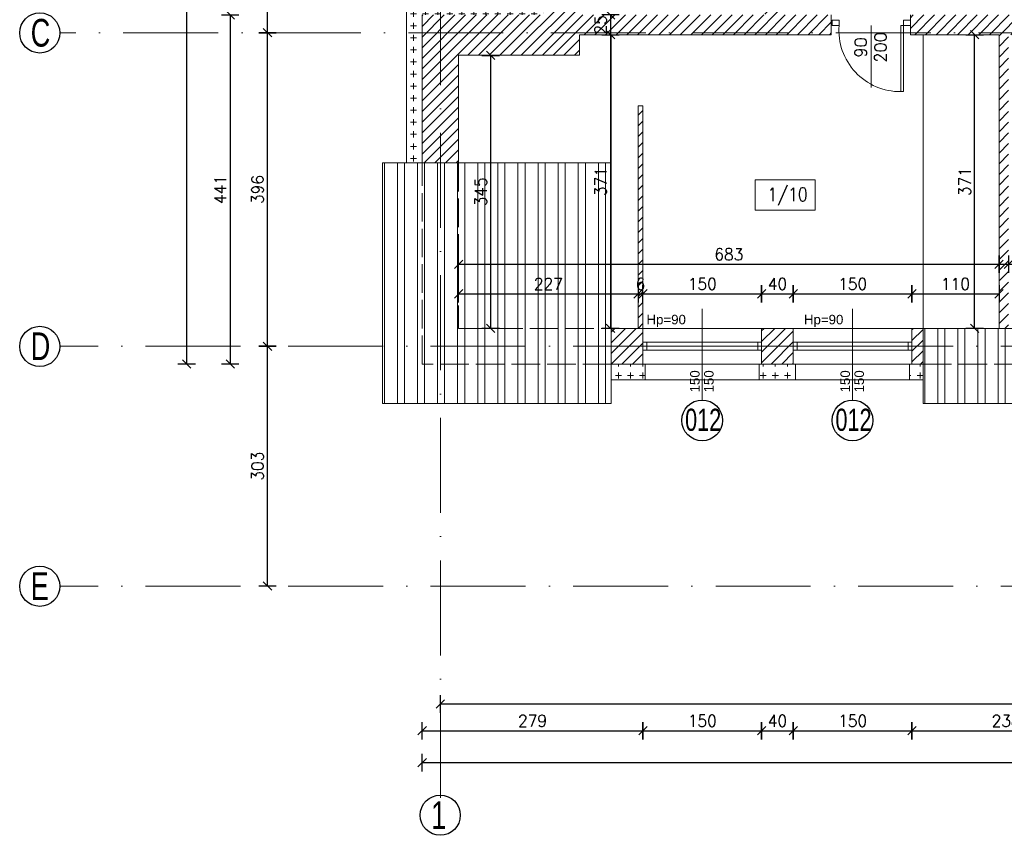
# Model space of a CAD drawing. Header units: millimetres. Extents: x -37273 to 136949, y -1495242345 to -598.
# Tile 3 of 53: x 54484 to 55729, y -22709 to -21679. Entities that reach past the tile are written whole.
import ezdxf

# ---------------------------------------------------------------- set-up
doc = ezdxf.new("R2010")
doc.units = ezdxf.units.MM
doc.linetypes.add('ACAD_ISO02W100', pattern=[15, 12, -3])
doc.linetypes.add('ACAD_ISO10W100', pattern=[18, 12, -3, 0, -3])
for name, color, linetype, lineweight in [('A-DRZ', 3, 'Continuous', 13), ('A-OKN', 3, 'Continuous', 13), ('F-BIL-OP', 103, 'Continuous', 9), ('urządzenia', 252, 'Continuous', 0), ('wymiarowannie', 253, 'Continuous', 5), ('ściany', 190, 'Continuous', 25)]:
    doc.layers.add(name, color=color, linetype=linetype, lineweight=lineweight)
for name, color, linetype in [('OPISY', 4, 'Continuous'), ('wym', 1, 'Continuous'), ('ściana', 7, 'Continuous')]:
    doc.layers.add(name, color=color, linetype=linetype)
doc.styles.add('op2', font='arial.ttf')
doc.styles.add('SIMPLEX', font='simplex', dxfattribs={"width": 0.85})
doc.styles.get("Standard").update_dxf_attribs({"font": 'arial.ttf'})
doc.styles.add('WYM_50', font='simplex.shx', dxfattribs={"width": 0.95})
doc.dimstyles.new('50', dxfattribs={"dimtxt": 15, "dimasz": 0.15, "dimexe": 13, "dimexo": 30, "dimgap": 5, "dimtad": 1, "dimdec": 0, "dimrnd": 0.5, "dimzin": 1, "dimdsep": 46, "dimtxsty": 'WYM_50', "dimblk": 'A', "dimcen": 3, "dimdle": 5, "dimse1": 1, "dimse2": 1, "dimclrd": 256, "dimclre": 256, "dimclrt": 2, "dimaunit": 1, "dimadec": 0, "dimazin": 0, "dimtfac": 0.32, "dimtdec": 0, "dimtix": 1, "dimtmove": 1, "dimatfit": 3, "dimldrblk": 'A', "dimfxl": 1, "dimtvp": 0.08, "dimtolj": 1, "dimtzin": 1, "dimarcsym": 0})
pattern_1 = [(90, (-3.81, -3.81), (-15.24, 9e-16), [7.62, -7.62]), (180, (0, 0), (-2e-15, -15.24), [7.62, -7.62])]

# ---------------------------------------------------------------- blocks, each defined once
blk = doc.blocks.new('DRZWI80')
at = {"layer": 'A-DRZ'}
for points in [[(63149.5, 25780.3), (63149.5, 25851.4)], [(63186.5, 25780.3), (63186.5, 25856.3)]]:
    blk.add_lwpolyline(points, dxfattribs=at)
at = {"layer": 'A-DRZ', "extrusion": (0, 0, -1)}
for points in [[(-63186.5, 25780.3), (-63183.5, 25780.3), (-63183.5, 25856.3)], [(-63186.5, 25856.3), (-63183.5, 25856.3)]]:
    blk.add_lwpolyline(points, dxfattribs=at)
at = {"layer": 'A-DRZ'}
for points in [[(63104.5, 25774.3), (63104.5, 25780.3), (63112.5, 25780.3), (63112.5, 25774.3)], [(63194.5, 25774.3), (63194.5, 25780.3), (63186.5, 25780.3), (63186.5, 25774.3)]]:
    blk.add_lwpolyline(points, close=True, dxfattribs=at)
at = {"layer": 'A-DRZ', "color": 1}
blk.add_arc((63182.8, 25785.8), 70.5, 89.4084, 184.4877, dxfattribs=at)
blk = doc.blocks.new('GFT43')
at = {"layer": 'A-DRZ'}
blk.add_blockref('DRZWI80', (-63194.5, -25774.3), dxfattribs=at)
blk = doc.blocks.new('A')
at = {"color": 7, "linetype": 'Continuous'}
blk.add_line((-35.3, -35.3), (35.3, 35.3), dxfattribs=at)
at = {"color": 1, "linetype": 'Continuous'}
blk.add_line((0, 73.6), (0, -73.6), dxfattribs=at)
blk = doc.blocks.new('*D2196')
at = {"layer": 'Defpoints', "color": 0, "lineweight": 13, "ltscale": 3}
for p in [(55266, -22025.2), (55039, -22039.6), (55266, -22039.6)]:
    blk.add_point(p, dxfattribs=at)
at = {"layer": 'wym', "lineweight": -2}
blk.add_line((55039.2, -22025.2), (55265.9, -22025.2), dxfattribs=at)
at = {"layer": 'wym', "lineweight": -2, "ltscale": 3, "xscale": 0.15, "yscale": 0.15, "zscale": 0.15, "rotation": 180}
blk.add_blockref('A', (55039, -22025.2), dxfattribs=at)
at = {"layer": 'wym', "lineweight": -2, "ltscale": 3, "xscale": 0.15, "yscale": 0.15, "zscale": 0.15}
blk.add_blockref('A', (55266, -22025.2), dxfattribs=at)
at = {"layer": 'wym', "color": 2, "ltscale": 3, "insert": (55152.5, -22012.7), "char_height": 15, "attachment_point": 5, "style": 'WYM_50'}
blk.add_mtext('\\A1;227', dxfattribs=at)
blk = doc.blocks.new('*D2197')
at = {"layer": 'Defpoints', "color": 0, "lineweight": 13, "ltscale": 3}
for p in [(55266, -21987.6), (55272, -21987.6), (55272, -22025.2)]:
    blk.add_point(p, dxfattribs=at)
at = {"layer": 'wym', "lineweight": -2}
for p, q in [((55265.9, -22025.2), (55265.7, -22025.2)), ((55266, -22025.2), (55272, -22025.2)), ((55272.2, -22025.2), (55272.3, -22025.2))]:
    blk.add_line(p, q, dxfattribs=at)
at = {"layer": 'wym', "lineweight": -2, "ltscale": 3, "xscale": 0.15, "yscale": 0.15, "zscale": 0.15}
blk.add_blockref('A', (55266, -22025.2), dxfattribs=at)
at = {"layer": 'wym', "lineweight": -2, "ltscale": 3, "xscale": 0.15, "yscale": 0.15, "zscale": 0.15, "rotation": 180}
blk.add_blockref('A', (55272, -22025.2), dxfattribs=at)
at = {"layer": 'wym', "color": 2, "ltscale": 3, "insert": (55269, -22012.7), "char_height": 15, "attachment_point": 5, "style": 'WYM_50'}
blk.add_mtext('\\A1;6', dxfattribs=at)
blk = doc.blocks.new('*D2198')
at = {"layer": 'Defpoints', "color": 0, "lineweight": 13, "ltscale": 3}
for p in [(55422, -22025.2), (55272, -22068.9), (55422, -22068.9)]:
    blk.add_point(p, dxfattribs=at)
at = {"layer": 'wym', "lineweight": -2}
blk.add_line((55272.2, -22025.2), (55421.9, -22025.2), dxfattribs=at)
at = {"layer": 'wym', "lineweight": -2, "ltscale": 3, "xscale": 0.15, "yscale": 0.15, "zscale": 0.15, "rotation": 180}
blk.add_blockref('A', (55272, -22025.2), dxfattribs=at)
at = {"layer": 'wym', "lineweight": -2, "ltscale": 3, "xscale": 0.15, "yscale": 0.15, "zscale": 0.15}
blk.add_blockref('A', (55422, -22025.2), dxfattribs=at)
at = {"layer": 'wym', "color": 2, "ltscale": 3, "insert": (55347, -22012.7), "char_height": 15, "attachment_point": 5, "style": 'WYM_50'}
blk.add_mtext('\\A1;150', dxfattribs=at)
blk = doc.blocks.new('*D2199')
at = {"layer": 'Defpoints', "color": 0, "lineweight": 13, "ltscale": 3}
for p in [(55462, -22025.2), (55422, -22056.8), (55462, -22068.9)]:
    blk.add_point(p, dxfattribs=at)
at = {"layer": 'wym', "lineweight": -2}
blk.add_line((55422.2, -22025.2), (55461.9, -22025.2), dxfattribs=at)
at = {"layer": 'wym', "lineweight": -2, "ltscale": 3, "xscale": 0.15, "yscale": 0.15, "zscale": 0.15, "rotation": 180}
blk.add_blockref('A', (55422, -22025.2), dxfattribs=at)
at = {"layer": 'wym', "lineweight": -2, "ltscale": 3, "xscale": 0.15, "yscale": 0.15, "zscale": 0.15}
blk.add_blockref('A', (55462, -22025.2), dxfattribs=at)
at = {"layer": 'wym', "color": 2, "ltscale": 3, "insert": (55442, -22012.7), "char_height": 15, "attachment_point": 5, "style": 'WYM_50'}
blk.add_mtext('\\A1;40', dxfattribs=at)
blk = doc.blocks.new('*D2200')
at = {"layer": 'Defpoints', "color": 0, "lineweight": 13, "ltscale": 3}
for p in [(55612, -22025.2), (55462, -22075.8), (55612, -22075.8)]:
    blk.add_point(p, dxfattribs=at)
at = {"layer": 'wym', "lineweight": -2}
blk.add_line((55462.2, -22025.2), (55611.9, -22025.2), dxfattribs=at)
at = {"layer": 'wym', "lineweight": -2, "ltscale": 3, "xscale": 0.15, "yscale": 0.15, "zscale": 0.15, "rotation": 180}
blk.add_blockref('A', (55462, -22025.2), dxfattribs=at)
at = {"layer": 'wym', "lineweight": -2, "ltscale": 3, "xscale": 0.15, "yscale": 0.15, "zscale": 0.15}
blk.add_blockref('A', (55612, -22025.2), dxfattribs=at)
at = {"layer": 'wym', "color": 2, "ltscale": 3, "insert": (55537, -22012.7), "char_height": 15, "attachment_point": 5, "style": 'WYM_50'}
blk.add_mtext('\\A1;150', dxfattribs=at)
blk = doc.blocks.new('*D2201')
at = {"layer": 'Defpoints', "color": 0, "lineweight": 13, "ltscale": 3}
for p in [(55722, -22025.2), (55612, -22047), (55722, -22047)]:
    blk.add_point(p, dxfattribs=at)
at = {"layer": 'wym', "lineweight": -2}
blk.add_line((55612.2, -22025.2), (55721.9, -22025.2), dxfattribs=at)
at = {"layer": 'wym', "lineweight": -2, "ltscale": 3, "xscale": 0.15, "yscale": 0.15, "zscale": 0.15, "rotation": 180}
blk.add_blockref('A', (55612, -22025.2), dxfattribs=at)
at = {"layer": 'wym', "lineweight": -2, "ltscale": 3, "xscale": 0.15, "yscale": 0.15, "zscale": 0.15}
blk.add_blockref('A', (55722, -22025.2), dxfattribs=at)
at = {"layer": 'wym', "color": 2, "ltscale": 3, "insert": (55667, -22012.7), "char_height": 15, "attachment_point": 5, "style": 'WYM_50'}
blk.add_mtext('\\A1;110', dxfattribs=at)
blk = doc.blocks.new('*D2212')
at = {"layer": 'Defpoints', "color": 0, "lineweight": 13, "ltscale": 3}
for p in [(55079.6, -21723.9), (55116.3, -21723.9), (55116.3, -22068.9)]:
    blk.add_point(p, dxfattribs=at)
at = {"layer": 'wym', "lineweight": -2}
blk.add_line((55079.6, -22068.7), (55079.6, -21724), dxfattribs=at)
at = {"layer": 'wym', "lineweight": -2, "ltscale": 3, "xscale": 0.15, "yscale": 0.15, "zscale": 0.15}
for p, rotation in [((55079.6, -21723.9), 90), ((55079.6, -22068.9), 270)]:
    blk.add_blockref('A', p, dxfattribs=dict(at, rotation=rotation))
at = {"layer": 'wym', "color": 2, "ltscale": 3, "insert": (55067.1, -21896.4), "char_height": 15, "attachment_point": 5, "rotation": 90, "style": 'WYM_50'}
blk.add_mtext('\\A1;345', dxfattribs=at)
blk = doc.blocks.new('*D2213')
at = {"layer": 'Defpoints', "color": 0, "lineweight": 13, "ltscale": 3}
for p in [(55368.9, -21697.9), (55691.2, -21697.9), (55368.9, -22068.9)]:
    blk.add_point(p, dxfattribs=at)
at = {"layer": 'wym', "lineweight": -2}
blk.add_line((55691.2, -22068.7), (55691.2, -21698), dxfattribs=at)
at = {"layer": 'wym', "lineweight": -2, "ltscale": 3, "xscale": 0.15, "yscale": 0.15, "zscale": 0.15}
for p, rotation in [((55691.2, -21697.9), 90), ((55691.2, -22068.9), 270)]:
    blk.add_blockref('A', p, dxfattribs=dict(at, rotation=rotation))
at = {"layer": 'wym', "color": 2, "ltscale": 3, "insert": (55678.7, -21883.4), "char_height": 15, "attachment_point": 5, "rotation": 90, "style": 'WYM_50'}
blk.add_mtext('\\A1;371', dxfattribs=at)
blk = doc.blocks.new('*D2214')
at = {"layer": 'Defpoints', "color": 0, "lineweight": 13, "ltscale": 3}
for p in [(55039, -21985), (55722, -21985), (55722, -21987.8)]:
    blk.add_point(p, dxfattribs=at)
at = {"layer": 'wym', "lineweight": -2}
blk.add_line((55039.2, -21987.8), (55721.9, -21987.8), dxfattribs=at)
at = {"layer": 'wym', "lineweight": -2, "ltscale": 3, "xscale": 0.15, "yscale": 0.15, "zscale": 0.15, "rotation": 180}
blk.add_blockref('A', (55039, -21987.8), dxfattribs=at)
at = {"layer": 'wym', "lineweight": -2, "ltscale": 3, "xscale": 0.15, "yscale": 0.15, "zscale": 0.15}
blk.add_blockref('A', (55722, -21987.8), dxfattribs=at)
at = {"layer": 'wym', "color": 2, "ltscale": 3, "insert": (55380.5, -21975.3), "char_height": 15, "attachment_point": 5, "style": 'WYM_50'}
blk.add_mtext('\\A1;683', dxfattribs=at)
blk = doc.blocks.new('*D2215')
at = {"layer": 'Defpoints', "color": 0, "lineweight": 13, "ltscale": 3}
for p in [(55722, -21955.7), (55734, -21955.7), (55734, -21987.8)]:
    blk.add_point(p, dxfattribs=at)
at = {"layer": 'wym', "lineweight": -2}
for p, q in [((55722.2, -21987.8), (55733.9, -21987.8)), ((55734, -21987.8), (55768.1, -21987.8))]:
    blk.add_line(p, q, dxfattribs=at)
at = {"layer": 'wym', "lineweight": -2, "ltscale": 3, "xscale": 0.15, "yscale": 0.15, "zscale": 0.15, "rotation": 180}
blk.add_blockref('A', (55722, -21987.8), dxfattribs=at)
at = {"layer": 'wym', "lineweight": -2, "ltscale": 3, "xscale": 0.15, "yscale": 0.15, "zscale": 0.15}
blk.add_blockref('A', (55734, -21987.8), dxfattribs=at)
at = {"layer": 'wym', "color": 2, "ltscale": 3, "insert": (55753, -21975.3), "char_height": 15, "attachment_point": 5, "style": 'WYM_50'}
blk.add_mtext('\\A1;12', dxfattribs=at)
blk = doc.blocks.new('*D2225')
at = {"layer": 'Defpoints', "color": 0, "lineweight": 13, "ltscale": 3}
for p in [(55016, -22487.2), (56618, -22487.2), (56618, -22543.3)]:
    blk.add_point(p, dxfattribs=at)
at = {"layer": 'wym', "lineweight": -2}
blk.add_line((55016.2, -22543.3), (56617.9, -22543.3), dxfattribs=at)
at = {"layer": 'wym', "lineweight": -2, "ltscale": 3, "xscale": 0.15, "yscale": 0.15, "zscale": 0.15, "rotation": 180}
blk.add_blockref('A', (55016, -22543.3), dxfattribs=at)
at = {"layer": 'wym', "lineweight": -2, "ltscale": 3, "xscale": 0.15, "yscale": 0.15, "zscale": 0.15}
blk.add_blockref('A', (56618, -22543.3), dxfattribs=at)
at = {"layer": 'wym', "color": 2, "ltscale": 3, "insert": (55817, -22530.8), "char_height": 15, "attachment_point": 5, "style": 'WYM_50'}
blk.add_mtext('\\A1;1602', dxfattribs=at)
blk = doc.blocks.new('*D2228')
at = {"layer": 'Defpoints', "color": 0, "lineweight": 13, "ltscale": 3}
for p in [(55272, -22105.4), (54993, -22113.9), (55272, -22577.2)]:
    blk.add_point(p, dxfattribs=at)
at = {"layer": 'wym', "lineweight": -2}
blk.add_line((54993.2, -22577.2), (55271.9, -22577.2), dxfattribs=at)
at = {"layer": 'wym', "lineweight": -2, "ltscale": 3, "xscale": 0.15, "yscale": 0.15, "zscale": 0.15, "rotation": 180}
blk.add_blockref('A', (54993, -22577.2), dxfattribs=at)
at = {"layer": 'wym', "lineweight": -2, "ltscale": 3, "xscale": 0.15, "yscale": 0.15, "zscale": 0.15}
blk.add_blockref('A', (55272, -22577.2), dxfattribs=at)
at = {"layer": 'wym', "color": 2, "ltscale": 3, "insert": (55132.5, -22564.7), "char_height": 15, "attachment_point": 5, "style": 'WYM_50'}
blk.add_mtext('\\A1;279', dxfattribs=at)
blk = doc.blocks.new('*D2229')
at = {"layer": 'Defpoints', "color": 0, "lineweight": 13, "ltscale": 3}
for p in [(55272, -22076.7), (55422, -22076.7), (55422, -22577.2)]:
    blk.add_point(p, dxfattribs=at)
at = {"layer": 'ściana', "lineweight": -2, "ltscale": 3}
blk.add_line((55272.2, -22577.2), (55421.9, -22577.2), dxfattribs=at)
at = {"layer": 'ściana', "lineweight": -2, "ltscale": 3, "xscale": 0.15, "yscale": 0.15, "zscale": 0.15, "rotation": 180}
blk.add_blockref('A', (55272, -22577.2), dxfattribs=at)
at = {"layer": 'ściana', "lineweight": -2, "ltscale": 3, "xscale": 0.15, "yscale": 0.15, "zscale": 0.15}
blk.add_blockref('A', (55422, -22577.2), dxfattribs=at)
at = {"layer": 'ściana', "color": 2, "lineweight": 13, "ltscale": 3, "insert": (55347, -22564.7), "char_height": 15, "attachment_point": 5, "style": 'WYM_50'}
blk.add_mtext('\\A1;150', dxfattribs=at)
blk = doc.blocks.new('*D2230')
at = {"layer": 'Defpoints', "color": 0, "lineweight": 13, "ltscale": 3}
for p in [(55422, -22103.5), (55462, -22103.5), (55462, -22577.2)]:
    blk.add_point(p, dxfattribs=at)
at = {"layer": 'wym', "lineweight": -2}
blk.add_line((55422.2, -22577.2), (55461.9, -22577.2), dxfattribs=at)
at = {"layer": 'wym', "lineweight": -2, "ltscale": 3, "xscale": 0.15, "yscale": 0.15, "zscale": 0.15, "rotation": 180}
blk.add_blockref('A', (55422, -22577.2), dxfattribs=at)
at = {"layer": 'wym', "lineweight": -2, "ltscale": 3, "xscale": 0.15, "yscale": 0.15, "zscale": 0.15}
blk.add_blockref('A', (55462, -22577.2), dxfattribs=at)
at = {"layer": 'wym', "color": 2, "ltscale": 3, "insert": (55442, -22564.7), "char_height": 15, "attachment_point": 5, "style": 'WYM_50'}
blk.add_mtext('\\A1;40', dxfattribs=at)
blk = doc.blocks.new('*D2231')
at = {"layer": 'Defpoints', "color": 0, "lineweight": 13, "ltscale": 3}
for p in [(55462, -22103.5), (55612, -22103.5), (55612, -22577.2)]:
    blk.add_point(p, dxfattribs=at)
at = {"layer": 'wym', "lineweight": -2}
blk.add_line((55462.2, -22577.2), (55611.9, -22577.2), dxfattribs=at)
at = {"layer": 'wym', "lineweight": -2, "ltscale": 3, "xscale": 0.15, "yscale": 0.15, "zscale": 0.15, "rotation": 180}
blk.add_blockref('A', (55462, -22577.2), dxfattribs=at)
at = {"layer": 'wym', "lineweight": -2, "ltscale": 3, "xscale": 0.15, "yscale": 0.15, "zscale": 0.15}
blk.add_blockref('A', (55612, -22577.2), dxfattribs=at)
at = {"layer": 'wym', "color": 2, "ltscale": 3, "insert": (55537, -22564.7), "char_height": 15, "attachment_point": 5, "style": 'WYM_50'}
blk.add_mtext('\\A1;150', dxfattribs=at)
blk = doc.blocks.new('*D2232')
at = {"layer": 'Defpoints', "color": 0, "lineweight": 13, "ltscale": 3}
for p in [(55612, -22103.5), (55850, -22103.5), (55850, -22577.2)]:
    blk.add_point(p, dxfattribs=at)
at = {"layer": 'wym', "lineweight": -2}
blk.add_line((55612.2, -22577.2), (55849.9, -22577.2), dxfattribs=at)
at = {"layer": 'wym', "lineweight": -2, "ltscale": 3, "xscale": 0.15, "yscale": 0.15, "zscale": 0.15, "rotation": 180}
blk.add_blockref('A', (55612, -22577.2), dxfattribs=at)
at = {"layer": 'wym', "lineweight": -2, "ltscale": 3, "xscale": 0.15, "yscale": 0.15, "zscale": 0.15}
blk.add_blockref('A', (55850, -22577.2), dxfattribs=at)
at = {"layer": 'wym', "color": 2, "ltscale": 3, "insert": (55731, -22564.7), "char_height": 15, "attachment_point": 5, "style": 'WYM_50'}
blk.add_mtext('\\A1;238', dxfattribs=at)
blk = doc.blocks.new('*D2238')
at = {"layer": 'Defpoints', "color": 0, "lineweight": 13, "ltscale": 3}
for p in [(54993, -22113.9), (57823, -22113.9), (57823, -22617.4)]:
    blk.add_point(p, dxfattribs=at)
at = {"layer": 'wym', "lineweight": -2}
blk.add_line((54993.2, -22617.4), (57822.9, -22617.4), dxfattribs=at)
at = {"layer": 'wym', "lineweight": -2, "ltscale": 3, "xscale": 0.15, "yscale": 0.15, "zscale": 0.15, "rotation": 180}
blk.add_blockref('A', (54993, -22617.4), dxfattribs=at)
at = {"layer": 'wym', "lineweight": -2, "ltscale": 3, "xscale": 0.15, "yscale": 0.15, "zscale": 0.15}
blk.add_blockref('A', (57823, -22617.4), dxfattribs=at)
at = {"layer": 'wym', "color": 2, "ltscale": 3, "insert": (56408, -22604.9), "char_height": 15, "attachment_point": 5, "style": 'WYM_50'}
blk.add_mtext('\\A1;2830', dxfattribs=at)
blk = doc.blocks.new('*D2241')
at = {"layer": 'Defpoints', "color": 0, "lineweight": 13, "ltscale": 3}
for p in [(54740.8, -22091.4), (54797.5, -22091.4), (54740.8, -22394.4)]:
    blk.add_point(p, dxfattribs=at)
at = {"layer": 'wym', "lineweight": -2}
blk.add_line((54797.5, -22394.2), (54797.5, -22091.5), dxfattribs=at)
at = {"layer": 'wym', "lineweight": -2, "ltscale": 3, "xscale": 0.15, "yscale": 0.15, "zscale": 0.15}
for p, rotation in [((54797.5, -22091.4), 90), ((54797.5, -22394.4), 270)]:
    blk.add_blockref('A', p, dxfattribs=dict(at, rotation=rotation))
at = {"layer": 'wym', "color": 2, "ltscale": 3, "insert": (54785, -22242.9), "char_height": 15, "attachment_point": 5, "rotation": 90, "style": 'WYM_50'}
blk.add_mtext('\\A1;303', dxfattribs=at)
blk = doc.blocks.new('*D2242')
at = {"layer": 'Defpoints', "color": 0, "lineweight": 13, "ltscale": 3}
for p in [(54740.8, -21695.4), (54797.5, -21695.4), (54740.8, -22091.4)]:
    blk.add_point(p, dxfattribs=at)
at = {"layer": 'wym', "lineweight": -2}
blk.add_line((54797.5, -22091.2), (54797.5, -21695.5), dxfattribs=at)
at = {"layer": 'wym', "lineweight": -2, "ltscale": 3, "xscale": 0.15, "yscale": 0.15, "zscale": 0.15}
for p, rotation in [((54797.5, -21695.4), 90), ((54797.5, -22091.4), 270)]:
    blk.add_blockref('A', p, dxfattribs=dict(at, rotation=rotation))
at = {"layer": 'wym', "color": 2, "ltscale": 3, "insert": (54785, -21893.4), "char_height": 15, "attachment_point": 5, "rotation": 90, "style": 'WYM_50'}
blk.add_mtext('\\A1;396', dxfattribs=at)
blk = doc.blocks.new('*D2243')
at = {"layer": 'Defpoints', "color": 0, "lineweight": 13, "ltscale": 3}
for p in [(54740.8, -20886.4), (54797.5, -20886.4), (54740.8, -21695.4)]:
    blk.add_point(p, dxfattribs=at)
at = {"layer": 'wym', "lineweight": -2}
blk.add_line((54797.5, -21695.2), (54797.5, -20886.5), dxfattribs=at)
at = {"layer": 'wym', "lineweight": -2, "ltscale": 3, "xscale": 0.15, "yscale": 0.15, "zscale": 0.15}
for p, rotation in [((54797.5, -20886.4), 90), ((54797.5, -21695.4), 270)]:
    blk.add_blockref('A', p, dxfattribs=dict(at, rotation=rotation))
at = {"layer": 'wym', "color": 2, "ltscale": 3, "insert": (54785, -21290.9), "char_height": 15, "attachment_point": 5, "rotation": 90, "style": 'WYM_50'}
blk.add_mtext('\\A1;809', dxfattribs=at)
blk = doc.blocks.new('*D2258')
at = {"layer": 'Defpoints', "color": 0, "lineweight": 13, "ltscale": 3}
for p in [(54994.6, -21672.9), (54750.4, -22113.9), (54994.6, -22113.9)]:
    blk.add_point(p, dxfattribs=at)
at = {"layer": 'wym', "lineweight": -2}
blk.add_line((54750.4, -21673), (54750.4, -22113.7), dxfattribs=at)
at = {"layer": 'wym', "lineweight": -2, "ltscale": 3, "xscale": 0.15, "yscale": 0.15, "zscale": 0.15}
for p, rotation in [((54750.4, -21672.9), 90), ((54750.4, -22113.9), 270)]:
    blk.add_blockref('A', p, dxfattribs=dict(at, rotation=rotation))
at = {"layer": 'wym', "color": 2, "ltscale": 3, "insert": (54737.9, -21893.4), "char_height": 15, "attachment_point": 5, "rotation": 90, "style": 'WYM_50'}
blk.add_mtext('\\A1;441', dxfattribs=at)
blk = doc.blocks.new('*D2259')
at = {"layer": 'Defpoints', "color": 0, "lineweight": 13, "ltscale": 3}
for p in [(55146, -20863.9), (54695.3, -22113.9), (55146, -22113.9)]:
    blk.add_point(p, dxfattribs=at)
at = {"layer": 'wym', "lineweight": -2}
blk.add_line((54695.3, -20864), (54695.3, -22113.7), dxfattribs=at)
at = {"layer": 'wym', "lineweight": -2, "ltscale": 3, "xscale": 0.15, "yscale": 0.15, "zscale": 0.15}
for p, rotation in [((54695.3, -20863.9), 90), ((54695.3, -22113.9), 270)]:
    blk.add_blockref('A', p, dxfattribs=dict(at, rotation=rotation))
at = {"layer": 'wym', "color": 2, "ltscale": 3, "insert": (54682.8, -21488.9), "char_height": 15, "attachment_point": 5, "rotation": 90, "style": 'WYM_50'}
blk.add_mtext('\\A1;1250', dxfattribs=at)
blk = doc.blocks.new('*D2273')
at = {"layer": 'Defpoints', "color": 0, "lineweight": 13, "ltscale": 3}
for p in [(55255.4, -21672.9), (55231, -21697.9), (55255.4, -21697.9)]:
    blk.add_point(p, dxfattribs=at)
at = {"layer": 'wym', "lineweight": -2}
for p, q in [((55231, -21672.7), (55231, -21672.6)), ((55231, -21672.9), (55231, -21697.9)), ((55231, -21698), (55231, -21698.2))]:
    blk.add_line(p, q, dxfattribs=at)
at = {"layer": 'wym', "lineweight": -2, "ltscale": 3, "xscale": 0.15, "yscale": 0.15, "zscale": 0.15}
for p, rotation in [((55231, -21672.9), 270), ((55231, -21697.9), 90)]:
    blk.add_blockref('A', p, dxfattribs=dict(at, rotation=rotation))
at = {"layer": 'wym', "color": 2, "ltscale": 3, "insert": (55218.5, -21685.4), "char_height": 15, "attachment_point": 5, "rotation": 90, "style": 'WYM_50'}
blk.add_mtext('\\A1;25', dxfattribs=at)
blk = doc.blocks.new('*D2274')
at = {"layer": 'Defpoints', "color": 0, "lineweight": 13, "ltscale": 3}
for p in [(55255.4, -21697.9), (55231, -22068.9), (55255.4, -22068.9)]:
    blk.add_point(p, dxfattribs=at)
at = {"layer": 'wym', "lineweight": -2}
blk.add_line((55231, -21698), (55231, -22068.7), dxfattribs=at)
at = {"layer": 'wym', "lineweight": -2, "ltscale": 3, "xscale": 0.15, "yscale": 0.15, "zscale": 0.15}
for p, rotation in [((55231, -21697.9), 90), ((55231, -22068.9), 270)]:
    blk.add_blockref('A', p, dxfattribs=dict(at, rotation=rotation))
at = {"layer": 'wym', "color": 2, "ltscale": 3, "insert": (55218.5, -21883.4), "char_height": 15, "attachment_point": 5, "rotation": 90, "style": 'WYM_50'}
blk.add_mtext('\\A1;371', dxfattribs=at)

msp = doc.modelspace()

# ---------------------------------------------------------------- hatches: boundary and pattern name
at = {"layer": 'wymiarowannie', "lineweight": 13, "ltscale": 3}
h = msp.add_hatch(dxfattribs=at)
h.set_pattern_fill('CROSS', color=1, scale=0.6, angle=45)
h.set_pattern_definition(pattern_1)
h.paths.add_polyline_path([(55016.02, -21672.88), (55146.02, -21672.88), (55146.02, -21647.28), (55146.02, -21644.28), (55126.02, -21644.28), (55126.02, -21652.88), (55016.02, -21652.88)])
h.paths.add_polyline_path([(54973.02, -21859.85), (54993.02, -21859.85), (54993.02, -21695.38), (54973.02, -21695.38)])
h.paths.add_polyline_path([(54973.02, -21695.38), (54973.02, -21672.88), (54973.02, -21652.88), (54993.02, -21652.88), (55016.02, -21652.88), (55016.02, -21672.88), (54993.02, -21672.88), (54993.02, -21695.38)])
h = msp.add_hatch(dxfattribs=at)
h.set_pattern_fill('ANSI31', color=5, scale=3)
h.set_pattern_definition([(45, (54993.015, -22091.382), (-6.73519, 6.73519), [])])
h.paths.add_polyline_path([(56167.02, -21697.88), (56167.02, -21695.38), (56501.24, -21695.38), (56501.24, -21697.88), (56355.03, -21697.88), (56355.03, -21762.1), (56330.02, -21762.1), (56330.02, -22068.88), (56318.02, -22068.88), (56318.02, -21697.88)])
h.paths.add_polyline_path([(55610.02, -21697.88), (55610.02, -21695.38), (55874.02, -21695.38), (55874.02, -21697.88), (55734.02, -21697.88), (55734.02, -22068.88), (55722.02, -22068.88), (55722.02, -21697.88)])
h.paths.add_polyline_path([(56618.02, -21672.88), (56680.02, -21672.88), (56680.02, -21652.88), (56692.02, -21652.88), (56692.02, -21672.88), (56837.02, -21672.88), (56837.02, -21697.88), (56640.02, -21697.88), (56640.02, -22068.88), (56618.02, -22068.88)])
h.paths.add_polyline_path([(55016.02, -21859.85), (55016.02, -21695.38), (55510.02, -21695.38), (55510.02, -21697.88), (55192.02, -21697.88), (55192.02, -21723.88), (55039.02, -21723.88), (55039.02, -21859.85)])
h.paths.add_polyline_path([(55974.02, -21697.88), (55974.02, -21695.38), (56067.02, -21695.38), (56067.02, -21697.88), (56026.02, -21697.88), (56026.02, -22068.88), (56040.02, -22068.88), (56040.02, -22091.38), (56000.02, -22091.38), (56000.02, -22068.88), (56014.02, -22068.88), (56014.02, -21697.88)])
h.paths.add_polyline_path([(55016.02, -21695.38), (55016.02, -21672.88), (55146.02, -21672.88), (55146.02, -21647.28), (55192.02, -21647.28), (55192.02, -21672.88), (55426.02, -21672.88), (55426.02, -21641.88), (55446.02, -21641.88), (55446.02, -21672.88), (55510.02, -21672.88), (55510.02, -21695.38)])
h.paths.add_polyline_path([(56167.02, -21695.38), (56167.02, -21672.88), (56501.24, -21672.88), (56501.24, -21695.38)])
h.paths.add_polyline_path([(56599.02, -21908.88), (56599.02, -21858.88), (56615.02, -21858.88), (56615.02, -21697.88), (56601.24, -21697.88), (56601.24, -21672.88), (56618.02, -21672.88), (56618.02, -22068.88), (56615.02, -22068.88), (56615.02, -21908.88)])
h.paths.add_polyline_path([(55610.02, -21695.38), (55610.02, -21672.88), (55874.02, -21672.88), (55874.02, -21695.38)])
h.paths.add_polyline_path([(54993.02, -21695.38), (55016.02, -21695.38), (55016.02, -21859.85), (54993.02, -21859.85)])
h.paths.add_polyline_path([(55974.02, -21695.38), (55974.02, -21672.88), (56067.02, -21672.88), (56067.02, -21695.38)])
h.paths.add_polyline_path([(54993.02, -21695.38), (54993.02, -21672.88), (55016.02, -21672.88), (55016.02, -21695.38)])
h.paths.add_polyline_path([(55229.75, -21670.1), (55229.75, -21700.67), (55207.25, -21700.67), (55207.25, -21670.1)], flags=9)
h.paths.add_polyline_path([(55229.75, -21645.13), (55229.75, -21675.03), (55207.25, -21675.03), (55207.25, -21645.13)], flags=9)
h.paths.add_polyline_path([(56021.28, -22023.92), (55992.75, -22023.92), (55992.75, -22001.42), (56021.28, -22001.42)], flags=9)
h.paths.add_polyline_path([(56047.28, -22023.92), (56018.75, -22023.92), (56018.75, -22001.42), (56047.28, -22001.42)], flags=9)
h.paths.add_polyline_path([(56053.3, -21986.58), (56025.44, -21986.58), (56025.44, -21964.08), (56053.3, -21964.08)], flags=9)
h = msp.add_hatch(dxfattribs=at)
h.set_pattern_fill('ANSI31', color=5, scale=3)
h.set_pattern_definition([(45, (55266.015, -22068.882), (-6.7352, 6.7352), [])])
h.paths.add_polyline_path([(55266.02, -22068.88), (55266.02, -21787.88), (55272.02, -21787.88), (55272.02, -22068.88)])
h.paths.add_polyline_path([(55277.18, -22023.92), (55260.85, -22023.92), (55260.85, -22001.42), (55277.18, -22001.42)], flags=9)
h = msp.add_hatch(dxfattribs=at)
h.set_pattern_fill('STEEL', color=252, scale=8, angle=45)
h.set_pattern_definition([(90, (55021.398, -15895.93), (-25.4, 2e-15), []), (90, (55012.418, -15886.95), (-25.4, 2e-15), [])])
h.paths.add_polyline_path([(54943.02, -22163.88), (55232.02, -22163.88), (55232.02, -21859.85), (54993.02, -21859.85), (54943.02, -21859.85), (54943.02, -22113.88)])
h = msp.add_hatch(dxfattribs=at)
h.set_pattern_fill('ANSI31', color=5, scale=3)
h.set_pattern_definition([(45, (55232.015, -22113.882), (-6.7352, 6.7352), [])])
h.paths.add_polyline_path([(55232.02, -22091.38), (55232.02, -22068.88), (55272.02, -22068.88), (55272.02, -22091.38)])
h.paths.add_polyline_path([(55232.02, -22113.88), (55232.02, -22091.38), (55272.02, -22091.38), (55272.02, -22113.88)])
h.paths.add_polyline_path([(55422.02, -22113.88), (55422.02, -22091.38), (55462.02, -22091.38), (55462.02, -22113.88)])
h.paths.add_polyline_path([(55422.02, -22091.38), (55422.02, -22068.88), (55462.02, -22068.88), (55462.02, -22091.38)])
h.paths.add_polyline_path([(55612.02, -22113.88), (55612.02, -22091.38), (55626.02, -22091.38), (55626.02, -22113.88)])
h.paths.add_polyline_path([(55612.02, -22091.38), (55612.02, -22068.88), (55626.02, -22068.88), (55626.02, -22091.38)])
h = msp.add_hatch(dxfattribs=at)
h.set_pattern_fill('STEEL', color=252, scale=8, angle=45)
h.set_pattern_definition([(90, (55704.398, -15895.93), (-25.4, 2e-15), []), (90, (55695.418, -15886.95), (-25.4, 2e-15), [])])
h.paths.add_polyline_path([(55836.02, -22068.88), (55626.02, -22068.88), (55626.02, -22163.88), (55836.02, -22163.88)])
h = msp.add_hatch(dxfattribs=at)
h.set_pattern_fill('CROSS', color=1, scale=0.6, angle=45)
h.set_pattern_definition(pattern_1)
h.paths.add_polyline_path([(55419.02, -22133.88), (55465.02, -22133.88), (55465.02, -22113.88), (55462.02, -22113.88), (55422.02, -22113.88), (55419.02, -22113.88)])
h.paths.add_polyline_path([(55232.02, -22133.88), (55275.02, -22133.88), (55275.02, -22113.88), (55272.02, -22113.88), (55232.02, -22113.88)])
h.paths.add_polyline_path([(55609.02, -22133.88), (55626.02, -22133.88), (55626.02, -22113.88), (55612.02, -22113.88), (55609.02, -22113.88)])

# ---------------------------------------------------------------- linework, layer by layer
at = {"layer": 'A-OKN'}
for p, q in [((55422.02, -22068.88), (55272.02, -22068.88)), ((55612.02, -22068.88), (55462.02, -22068.88)), ((55422.02, -22086.38), (55272.02, -22086.38)), ((55422.02, -22086.38), (55272.02, -22086.38)), ((55277.02, -22086.38), (55277.02, -22096.38)), ((55277.02, -22086.38), (55277.02, -22096.38)), ((55417.02, -22086.38), (55417.02, -22096.38)), ((55417.02, -22086.38), (55417.02, -22096.38)), ((55612.02, -22086.38), (55462.02, -22086.38)), ((55612.02, -22086.38), (55462.02, -22086.38)), ((55467.02, -22086.38), (55467.02, -22096.38)), ((55467.02, -22086.38), (55467.02, -22096.38)), ((55607.02, -22086.38), (55607.02, -22096.38)), ((55607.02, -22086.38), (55607.02, -22096.38)), ((55422.02, -22096.38), (55272.02, -22096.38)), ((55422.02, -22096.38), (55272.02, -22096.38)), ((55277.02, -22091.38), (55417.02, -22091.38)), ((55277.02, -22091.38), (55417.02, -22091.38)), ((55612.02, -22096.38), (55462.02, -22096.38)), ((55612.02, -22096.38), (55462.02, -22096.38)), ((55467.02, -22091.38), (55607.02, -22091.38)), ((55467.02, -22091.38), (55607.02, -22091.38)), ((55422.02, -22113.88), (55272.02, -22113.88)), ((55612.02, -22113.88), (55462.02, -22113.88))]:
    msp.add_line(p, q, dxfattribs=at)
for points in [[(55275.02, -22133.88), (55419.02, -22133.88)], [(55465.02, -22133.88), (55609.02, -22133.88)]]:
    msp.add_lwpolyline(points, dxfattribs=at)
at = {"layer": 'F-BIL-OP', "color": 0}
msp.add_lwpolyline([(55413.81, -21881.23), (55489.76, -21881.23), (55489.76, -21919.62), (55413.81, -21919.62)], close=True, dxfattribs=at)
at = {"layer": 'urządzenia'}
for p, q in [((55232.02, -22113.88), (55232.02, -21697.88)), ((55626.02, -22113.88), (55626.02, -21697.88))]:
    msp.add_line(p, q, dxfattribs=at)
at = {"layer": 'wymiarowannie', "color": 251, "linetype": 'ACAD_ISO10W100', "lineweight": 13, "ltscale": 10}
for p, q in [((55016.02, -22662.06), (55016.02, -20606.07)), ((56536.32, -21695.38), (54535.13, -21695.38)), ((58005.32, -22091.38), (54535.13, -22091.38)), ((58005.32, -22394.38), (54535.13, -22394.38))]:
    msp.add_line(p, q, dxfattribs=at)
at = {"layer": 'wymiarowannie', "color": 0, "lineweight": 13, "ltscale": 3}
msp.add_line((55192.02, -21697.88), (55192.02, -21723.88), dxfattribs=at)
at = {"layer": 'wymiarowannie', "color": 252, "linetype": 'ACAD_ISO02W100', "lineweight": 13, "ltscale": 3}
for p, q in [((54993.02, -22113.88), (54993.02, -21859.85)), ((55039.02, -21859.85), (55039.02, -22068.88)), ((55039.02, -22068.88), (55232.02, -22068.88)), ((55232.02, -22113.88), (54993.02, -22113.88)), ((55626.02, -22113.88), (55836.02, -22113.88))]:
    msp.add_line(p, q, dxfattribs=at)
at = {"layer": 'wymiarowannie', "ltscale": 3}
for p, q in [((55347.02, -22044.03), (55347.02, -22159.34)), ((55537.02, -22044.03), (55537.02, -22159.34))]:
    msp.add_line(p, q, dxfattribs=at)
at = {"layer": 'wymiarowannie', "color": 1, "lineweight": 13, "ltscale": 3}
msp.add_line((55612.02, -22068.88), (55612.02, -22113.88), dxfattribs=at)
at = {"layer": 'wymiarowannie', "color": 5, "lineweight": 13, "ltscale": 3}
for points in [[(54943.02, -22113.88), (54943.02, -21859.85), (54993.02, -21859.85)], [(54993.02, -21859.85), (55232.02, -21859.85), (55232.02, -22163.88), (54943.02, -22163.88), (54943.02, -22113.88)]]:
    msp.add_lwpolyline(points, dxfattribs=at)
msp.add_lwpolyline([(55836.02, -22068.88), (55626.02, -22068.88), (55626.02, -22163.88), (55836.02, -22163.88)], close=True, dxfattribs=at)
at = {"layer": 'ściana', "lineweight": 13, "ltscale": 3}
for p, q in [((54993.02, -21672.88), (54993.02, -21859.85)), ((55510.02, -21672.88), (55510.02, -21697.88)), ((55610.02, -21697.88), (55610.02, -21672.88)), ((55192.02, -21697.88), (55510.02, -21697.88)), ((55192.02, -21697.88), (55192.02, -21723.88)), ((55610.02, -21697.88), (55722.02, -21697.88)), ((55722.02, -21697.88), (55722.02, -22068.88)), ((55192.02, -21723.88), (55039.02, -21723.88)), ((55039.02, -21723.88), (55039.02, -21859.85)), ((55266.02, -21787.88), (55266.02, -22068.88)), ((55272.02, -21787.88), (55266.02, -21787.88)), ((55272.02, -21787.88), (55272.02, -22068.88)), ((54993.02, -21859.85), (55039.02, -21859.85)), ((55232.02, -22068.88), (55272.02, -22068.88)), ((55232.02, -22068.88), (55232.02, -22113.88)), ((55272.02, -22068.88), (55272.02, -22113.88)), ((55422.02, -22068.88), (55462.02, -22068.88)), ((55422.02, -22068.88), (55422.02, -22113.88)), ((55462.02, -22068.88), (55462.02, -22113.88)), ((55462.02, -22068.88), (55462.02, -22113.88)), ((55612.02, -22068.88), (55626.02, -22068.88)), ((55612.02, -22068.88), (55612.02, -22113.88)), ((55626.02, -22068.88), (55626.02, -22113.88)), ((55734.02, -22068.88), (55722.02, -22068.88)), ((55232.02, -22113.88), (55272.02, -22113.88)), ((55422.02, -22113.88), (55462.02, -22113.88)), ((55612.02, -22113.88), (55626.02, -22113.88))]:
    msp.add_line(p, q, dxfattribs=at)
at = {"layer": 'ściana', "color": 1, "lineweight": 13, "ltscale": 3}
for points in [[(54973.02, -21652.88), (54973.02, -21859.85)], [(55275.02, -22113.88), (55275.02, -22133.88)], [(55419.02, -22113.88), (55419.02, -22133.88)], [(55465.02, -22113.88), (55465.02, -22133.88)], [(55609.02, -22113.88), (55609.02, -22133.88)], [(55232.02, -22133.88), (55275.02, -22133.88)], [(55419.02, -22133.88), (55465.02, -22133.88)], [(55609.02, -22133.88), (55626.02, -22133.88)]]:
    msp.add_lwpolyline(points, dxfattribs=at)
at = {"layer": 'ściana', "lineweight": 13, "ltscale": 3}
msp.add_lwpolyline([(54993.02, -21672.88), (54993.02, -21859.85)], dxfattribs=at)
at = {"layer": 'ściany', "color": 5, "ltscale": 100}
for centre, radius in [((54509.73, -21695.59), 25.39), ((54509.73, -22091.59), 25.39), ((55346.83, -22185.09), 25.74), ((55536.83, -22185.09), 25.74), ((54509.73, -22394.59), 25.39), ((55015.83, -22683.84), 25.39)]:
    msp.add_circle(centre, radius, dxfattribs=at)

# ---------------------------------------------------------------- block references
at = {"layer": 'A-DRZ', "xscale": -1.1, "yscale": 1.1, "zscale": 1.1, "rotation": 180}
msp.add_blockref('GFT43', (55610.02, -21679.57), dxfattribs=at)

# ---------------------------------------------------------------- texts
at = {"layer": 'A-DRZ', "insert": (55559.7, -21713.89), "char_height": 15, "attachment_point": 5, "rotation": 90}
msp.add_mtext('\\pxqc;{\\Fsimplex|c238;90\\P\\pq*;\\Fsimplex|c0;2\\Fsimplex|c238;00}', dxfattribs=at)
at = {"layer": 'F-BIL-OP', "color": 0, "style": 'SIMPLEX', "width": 0.85}
msp.add_text('1/10', height=17, dxfattribs=at).set_placement((55429.39, -21908.09))
at = {"layer": 'OPISY', "color": 4, "ltscale": 3, "style": 'op2', "width": 0.7}
for s, height, p in [('C', 35, (54498.27, -21712.87)), ('D', 35, (54498.27, -22108.87)), ('012', 28, (55325.28, -22198.27)), ('012', 28, (55515.28, -22198.27)), ('E', 35, (54498.27, -22411.87)), ('1', 35, (55004.37, -22701.13))]:
    msp.add_text(s, height=height, dxfattribs=at).set_placement(p)
at = {"layer": 'urządzenia', "char_height": 12, "attachment_point": 5}
for insert in [(55301.38, -22059.49), (55500.38, -22059.49)]:
    msp.add_mtext('Hp=90', dxfattribs=dict(at, insert=insert))
at = {"layer": 'wymiarowannie', "color": 1, "lineweight": 13, "ltscale": 3, "char_height": 12, "attachment_point": 5, "rotation": 90}
for insert in [(55337.71, -22135.76), (55527.71, -22135.76)]:
    msp.add_mtext('150', dxfattribs=dict(at, insert=insert))
at = {"layer": 'wymiarowannie', "color": 1, "lineweight": 13, "ltscale": 3, "char_height": 12, "width": 30.7607, "attachment_point": 5, "rotation": 90}
for insert in [(55355.37, -22135.76), (55545.37, -22135.76)]:
    msp.add_mtext('150', dxfattribs=dict(at, insert=insert))

# ---------------------------------------------------------------- dimensions: what is measured, and where the dimension line sits
at = {"layer": 'wym'}
for base, p1, p2, picture, middle in [((54695.26, -22113.88), (55146.02, -20863.88), (55146.02, -22113.88), '*D2259', (54682.76, -21488.88)), ((54797.51, -20886.38), (54740.76, -21695.38), (54740.76, -20886.38), '*D2243', (54785.01, -21290.88)), ((54750.36, -22113.88), (54994.62, -21672.88), (54994.62, -22113.88), '*D2258', (54737.86, -21893.38)), ((55231, -21697.88), (55255.38, -21672.88), (55255.38, -21697.88), '*D2273', (55218.5, -21685.38)), ((54797.51, -21695.38), (54740.76, -22091.38), (54740.76, -21695.38), '*D2242', (54785.01, -21893.38)), ((55231, -22068.88), (55255.38, -21697.88), (55255.38, -22068.88), '*D2274', (55218.5, -21883.38)), ((55691.15, -21697.88), (55368.89, -22068.88), (55368.89, -21697.88), '*D2213', (55678.65, -21883.38)), ((55079.56, -21723.88), (55116.32, -22068.88), (55116.32, -21723.88), '*D2212', (55067.06, -21896.38)), ((54797.51, -22091.38), (54740.76, -22394.38), (54740.76, -22091.38), '*D2241', (54785.01, -22242.88))]:
    dim = msp.add_linear_dim(base=base, p1=p1, p2=p2, angle=90, dimstyle='50', override={"dimblk": 'A', "dimfxl": 0, "dimarcsym": 1}, dxfattribs=at)
    dim.commit()
    dim.dimension.update_dxf_attribs({"geometry": picture, "text_midpoint": middle})
dim = msp.add_linear_dim(base=(55734.02, -21987.83), p1=(55722.02, -21955.66), p2=(55734.02, -21955.66), dimstyle='50', override={"dimblk": 'A', "dimfxl": 0, "dimarcsym": 1}, dxfattribs=at)
dim.commit()
dim.dimension.update_dxf_attribs({"geometry": '*D2215', "text_midpoint": (55752.96, -21987.83), "dimtype": 160})
for base, p1, p2, picture, middle in [((55722.02, -21987.83), (55039.02, -21985.01), (55722.02, -21985.01), '*D2214', (55380.52, -21975.33)), ((55272.02, -22025.17), (55266.02, -21987.63), (55272.02, -21987.63), '*D2197', (55269.02, -22012.67)), ((55266.02, -22025.17), (55039.02, -22039.56), (55266.02, -22039.56), '*D2196', (55152.52, -22012.67)), ((55422.02, -22025.17), (55272.02, -22068.88), (55422.02, -22068.88), '*D2198', (55347.02, -22012.67)), ((55462.02, -22025.17), (55422.02, -22056.82), (55462.02, -22068.88), '*D2199', (55442.02, -22012.67)), ((55612.02, -22025.17), (55462.02, -22075.76), (55612.02, -22075.76), '*D2200', (55537.02, -22012.67)), ((55722.02, -22025.17), (55612.02, -22046.97), (55722.02, -22046.97), '*D2201', (55667.02, -22012.67)), ((55272.02, -22577.21), (54993.02, -22113.88), (55272.02, -22105.37), '*D2228', (55132.52, -22564.71)), ((55462.02, -22577.21), (55422.02, -22103.45), (55462.02, -22103.45), '*D2230', (55442.02, -22564.71)), ((55612.02, -22577.21), (55462.02, -22103.45), (55612.02, -22103.45), '*D2231', (55537.02, -22564.71)), ((55850.02, -22577.21), (55612.02, -22103.45), (55850.02, -22103.45), '*D2232', (55731.02, -22564.71)), ((57823.02, -22617.39), (54993.02, -22113.88), (57823.02, -22113.88), '*D2238', (56408.02, -22604.89)), ((56618.02, -22543.28), (55016.02, -22487.22), (56618.02, -22487.22), '*D2225', (55817.02, -22530.78))]:
    dim = msp.add_linear_dim(base=base, p1=p1, p2=p2, dimstyle='50', override={"dimblk": 'A', "dimfxl": 0, "dimarcsym": 1}, dxfattribs=at)
    dim.commit()
    dim.dimension.update_dxf_attribs({"geometry": picture, "text_midpoint": middle})
at = {"layer": 'ściana', "lineweight": 13, "ltscale": 3}
dim = msp.add_linear_dim(base=(55422.02, -22577.21), p1=(55272.02, -22076.72), p2=(55422.02, -22076.72), dimstyle='50', override={"dimblk": 'A', "dimfxl": 0, "dimarcsym": 1}, dxfattribs=at)
dim.commit()
dim.dimension.update_dxf_attribs({"geometry": '*D2229', "text_midpoint": (55347.02, -22564.71)})

doc.saveas('drawing.dxf')
